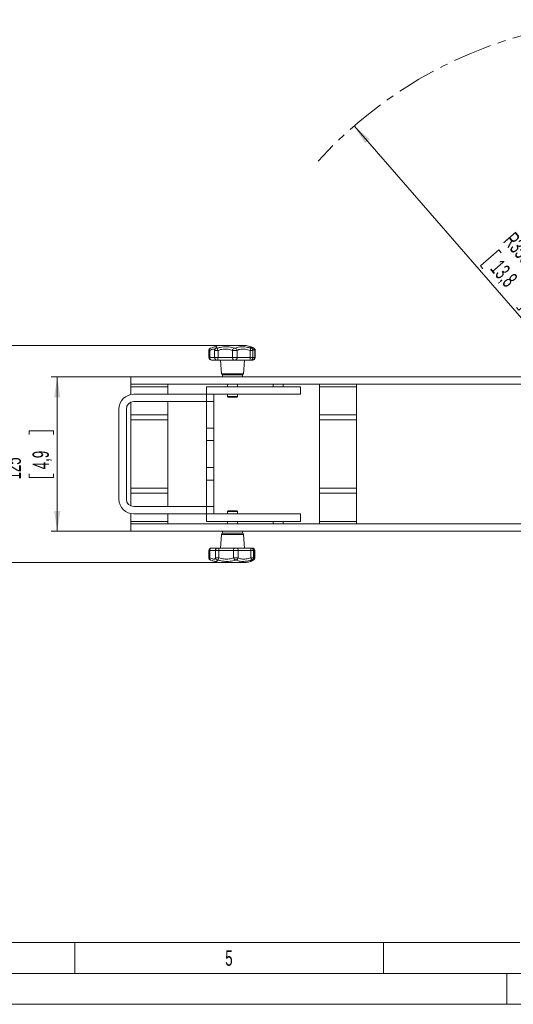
# Model space of a CAD drawing. Header units: millimetres. Extents: x 0 to 420, y 0 to 297.
# Tile 2 of 5: x 151 to 231, y 0 to 159. Entities that reach past the tile are written whole.
import ezdxf

# ---------------------------------------------------------------- set-up
doc = ezdxf.new("R2010")
doc.units = ezdxf.units.MM
doc.linetypes.add('CENTER', pattern=[10.16, 6.35, -1.27, 1.27, -1.27])
doc.styles.add('SLDTEXTSTYLE0', font='TXT', dxfattribs={"width": 0.638186})
doc.styles.add('SLDTEXTSTYLE1', font='TXT', dxfattribs={"width": 0.605})
doc.dimstyles.new('SLDDIMSTYLE0', dxfattribs={"dimtxt": 2.568319, "dimasz": 3.3, "dimexe": 0, "dimexo": 0.0625, "dimgap": 0.64208, "dimtad": 1, "dimdec": 0, "dimlfac": 5, "dimrnd": 1e-09, "dimzin": 12, "dimdsep": 46, "dimtxsty": 'SLDTEXTSTYLE1', "dimsah": 1, "dimcen": 0, "dimadec": 0, "dimazin": 3, "dimtfac": 1, "dimtdec": 1, "dimtofl": 0, "dimtmove": 0, "dimatfit": 3, "dimfxl": 1, "dimfrac": 2, "dimtolj": 1, "dimtzin": 12, "dimarcsym": 0})
doc.dimstyles.new('SLDDIMSTYLE1', dxfattribs={"dimtxt": 2.568319, "dimasz": 3.3, "dimexe": 0, "dimexo": 0.0625, "dimgap": 0.64208, "dimtad": 1, "dimdec": 1, "dimlfac": 5, "dimrnd": 1e-09, "dimzin": 12, "dimdsep": 46, "dimtxsty": 'SLDTEXTSTYLE1', "dimsah": 1, "dimcen": 0.09, "dimadec": 0, "dimazin": 3, "dimtfac": 1, "dimtdec": 1, "dimtofl": 0, "dimtmove": 0, "dimatfit": 3, "dimfxl": 1, "dimfrac": 2, "dimtolj": 1, "dimtzin": 12, "dimarcsym": 0})

# ---------------------------------------------------------------- blocks, each defined once
blk = doc.blocks.new('_D')
at = {"color": 7, "linetype": 'Continuous', "lineweight": 0}
for p, q in [((205.26, 142.26), (251.26, 89.42)), ((228.71, 122.18), (225.73, 119.59)), ((229.1, 121.74), (228.71, 122.18)), ((225.73, 119.59), (226.12, 119.15)), ((234.95, 115.01), (231.98, 112.42)), ((234.56, 115.46), (234.95, 115.01)), ((231.98, 112.42), (231.59, 112.87))]:
    blk.add_line(p, q, dxfattribs=at)
blk.add_solid([(205.26, 142.26), (207.05, 139.45), (207.81, 140.1)], dxfattribs=at)
at = {"color": 7, "linetype": 'Continuous', "lineweight": 0, "char_height": 2.646, "attachment_point": 1, "rotation": 311.0382, "style": 'SLDTEXTSTYLE1'}
for s, insert in [('R350', (231.31, 125.29, 0.02)), ('13,8', (229.18, 120.83, 0.02))]:
    blk.add_mtext(s, dxfattribs=dict(at, insert=insert))
blk = doc.blocks.new('_D_1')
at = {"color": 7, "linetype": 'Continuous', "lineweight": 0}
for p, q in [((183.36, 106.7), (142.94, 106.7)), ((143.94, 106.7), (143.94, 71.55)), ((139.41, 92.31), (139.41, 92.89)), ((139.41, 92.89), (143.35, 92.89)), ((143.35, 92.89), (143.35, 92.31)), ((139.41, 85.94), (139.41, 85.35)), ((139.41, 85.35), (143.35, 85.35)), ((143.35, 85.35), (143.35, 85.94)), ((183.36, 71.55), (142.94, 71.55))]:
    blk.add_line(p, q, dxfattribs=at)
for points in [[(143.94, 106.7), (143.44, 103.4), (144.44, 103.4)], [(143.94, 71.55), (144.44, 74.85), (143.44, 74.85)]]:
    blk.add_solid(points, dxfattribs=at)
at = {"color": 7, "linetype": 'Continuous', "lineweight": 0, "char_height": 2.646, "attachment_point": 1, "rotation": 90, "style": 'SLDTEXTSTYLE1'}
for s, insert in [('175,7', (135.41, 83.54, -2.96)), ('6,9', (139.94, 86.67, -2.96))]:
    blk.add_mtext(s, dxfattribs=dict(at, insert=insert))
blk = doc.blocks.new('_D_2')
at = {"color": 7, "linetype": 'Continuous', "lineweight": 0}
for p, q in [((169.06, 101.62), (156.16, 101.62)), ((157.16, 101.62), (157.16, 76.62)), ((152.63, 92.31), (152.63, 92.89)), ((152.63, 92.89), (156.57, 92.89)), ((156.57, 92.89), (156.57, 92.31)), ((152.63, 85.94), (152.63, 85.35)), ((152.63, 85.35), (156.57, 85.35)), ((156.57, 85.35), (156.57, 85.94)), ((169.06, 76.62), (156.16, 76.62))]:
    blk.add_line(p, q, dxfattribs=at)
for points in [[(157.16, 101.62), (156.66, 98.32), (157.66, 98.32)], [(157.16, 76.62), (157.66, 79.92), (156.66, 79.92)]]:
    blk.add_solid(points, dxfattribs=at)
at = {"color": 7, "linetype": 'Continuous', "lineweight": 0, "char_height": 2.646, "attachment_point": 1, "rotation": 90, "style": 'SLDTEXTSTYLE1'}
for s, insert in [('4,9', (153.16, 86.67, -2.96)), ('125', (148.63, 85.01, -2.96))]:
    blk.add_mtext(s, dxfattribs=dict(at, insert=insert))

msp = doc.modelspace()

# ---------------------------------------------------------------- linework, layer by layer
at = {"color": 7, "linetype": 'Continuous', "lineweight": 15}
for p, q in [((181.739, 105.902), (181.739, 104.741)), ((182.025, 106.289), (182.337, 106.407)), ((182.669, 105.912), (182.669, 104.741)), ((182.67, 105.912), (182.672, 105.915)), ((182.691, 106.038), (182.692, 106.045)), ((182.691, 106.043), (182.691, 106.043)), ((187.1, 106.696), (183.361, 106.696)), ((187.761, 106.696), (187.1, 106.696)), ((188.526, 106.489), (188.535, 106.487)), ((188.876, 104.741), (188.876, 105.907)), ((189.232, 104.741), (189.232, 105.904)), ((182.166, 104.341), (182.139, 104.341)), ((182.908, 104.341), (182.166, 104.341)), ((183.069, 104.341), (182.908, 104.341)), ((183.177, 104.341), (183.069, 104.341)), ((184.608, 104.341), (183.177, 104.341)), ((183.631, 104.341), (183.786, 102.127)), ((185.83, 104.341), (184.608, 104.341)), ((185.983, 104.341), (185.83, 104.341)), ((187.025, 104.341), (185.983, 104.341)), ((188.388, 104.341), (187.025, 104.341)), ((187.336, 102.127), (187.491, 104.341)), ((188.476, 104.341), (188.388, 104.341)), ((188.817, 104.341), (188.476, 104.341)), ((188.832, 104.341), (188.817, 104.341)), ((236.161, 101.621), (169.061, 101.621)), ((169.061, 101.621), (169.061, 100.421)), ((183.961, 101.941), (183.961, 101.621)), ((183.961, 101.941), (187.161, 101.941)), ((187.161, 101.621), (187.161, 101.941)), ((169.061, 100.421), (169.061, 100.024)), ((236.161, 100.421), (169.061, 100.421)), ((169.061, 100.024), (169.061, 98.769)), ((175.061, 100.421), (175.061, 100.024)), ((175.061, 100.024), (175.061, 98.821)), ((181.361, 98.821), (181.361, 100.021)), ((181.361, 100.021), (196.561, 100.021)), ((184.761, 100.421), (184.761, 100.021)), ((186.361, 100.021), (186.361, 100.421)), ((192.161, 100.421), (192.161, 100.021)), ((193.761, 100.021), (193.761, 100.421)), ((196.561, 98.821), (196.561, 100.021)), ((199.661, 100.421), (199.661, 100.024)), ((199.661, 100.024), (199.661, 95.464)), ((205.661, 100.421), (205.661, 100.024)), ((205.661, 100.024), (205.661, 95.464)), ((169.061, 97.512), (169.061, 95.464)), ((181.361, 98.821), (169.561, 98.821)), ((169.561, 97.621), (181.361, 97.621)), ((175.061, 97.621), (175.061, 95.464)), ((181.361, 98.821), (196.561, 98.821)), ((181.361, 98.821), (182.561, 98.821)), ((181.361, 97.621), (181.361, 98.821)), ((181.361, 97.621), (182.561, 97.621)), ((181.361, 93.321), (181.361, 97.621)), ((182.561, 97.621), (182.561, 98.821)), ((182.561, 93.321), (182.561, 97.621)), ((184.761, 98.821), (184.761, 98.441)), ((184.761, 98.441), (184.861, 98.341)), ((184.761, 98.441), (186.121, 98.441)), ((186.051, 98.341), (184.861, 98.341)), ((186.261, 98.341), (186.051, 98.341)), ((186.121, 98.441), (186.361, 98.441)), ((186.261, 98.341), (186.361, 98.441)), ((186.361, 98.441), (186.361, 98.821)), ((167.161, 96.421), (167.161, 81.821)), ((168.361, 81.821), (168.361, 96.421)), ((169.061, 95.464), (169.061, 94.661)), ((169.061, 94.661), (169.061, 83.582)), ((175.061, 95.464), (175.061, 94.661)), ((175.061, 94.661), (175.061, 83.582)), ((199.661, 95.464), (199.661, 94.661)), ((199.661, 94.661), (199.661, 83.582)), ((205.661, 95.464), (205.661, 94.661)), ((205.661, 94.661), (205.661, 83.582)), ((181.361, 93.321), (182.561, 93.321)), ((181.361, 91.321), (181.361, 93.321)), ((182.561, 91.321), (182.561, 93.321)), ((181.361, 91.321), (182.561, 91.321)), ((181.361, 86.921), (181.361, 91.321)), ((182.561, 86.921), (182.561, 91.321)), ((181.361, 86.921), (182.561, 86.921)), ((181.361, 84.921), (181.361, 86.921)), ((182.561, 84.921), (182.561, 86.921)), ((181.361, 84.921), (182.561, 84.921)), ((181.361, 80.621), (181.361, 84.921)), ((182.561, 80.621), (182.561, 84.921)), ((169.061, 83.582), (169.061, 82.779)), ((175.061, 83.582), (175.061, 82.779)), ((199.661, 83.582), (199.661, 82.779)), ((205.661, 83.582), (205.661, 82.779)), ((169.061, 82.779), (169.061, 80.731)), ((175.061, 82.779), (175.061, 80.621)), ((199.661, 82.779), (199.661, 78.218)), ((205.661, 82.779), (205.661, 78.218)), ((181.361, 80.621), (169.561, 80.621)), ((181.361, 80.621), (182.561, 80.621)), ((181.361, 79.421), (181.361, 80.621)), ((182.561, 79.421), (182.561, 80.621)), ((184.861, 79.901), (184.761, 79.801)), ((184.761, 79.801), (184.761, 79.421)), ((185.853, 79.801), (184.761, 79.801)), ((184.861, 79.901), (185.816, 79.901)), ((185.816, 79.901), (186.261, 79.901)), ((185.853, 79.801), (186.361, 79.801)), ((186.361, 79.801), (186.261, 79.901)), ((186.361, 79.421), (186.361, 79.801)), ((169.061, 79.474), (169.061, 78.218)), ((169.061, 78.218), (169.061, 77.821)), ((169.561, 79.421), (181.361, 79.421)), ((175.061, 79.421), (175.061, 78.218)), ((175.061, 78.218), (175.061, 77.821)), ((181.361, 79.421), (196.561, 79.421)), ((181.361, 78.221), (181.361, 79.421)), ((181.361, 79.421), (182.561, 79.421)), ((181.361, 78.221), (196.561, 78.221)), ((184.761, 78.221), (184.761, 77.821)), ((186.361, 77.821), (186.361, 78.221)), ((192.161, 78.221), (192.161, 77.821)), ((193.761, 77.821), (193.761, 78.221)), ((196.561, 78.221), (196.561, 79.421)), ((199.661, 78.218), (199.661, 77.821)), ((205.661, 78.218), (205.661, 77.821)), ((236.161, 77.821), (169.061, 77.821)), ((169.061, 77.821), (169.061, 76.621)), ((238.161, 76.621), (169.061, 76.621)), ((183.961, 76.621), (183.961, 76.301)), ((187.161, 76.301), (187.161, 76.621)), ((183.786, 76.115), (183.631, 73.901)), ((183.961, 76.301), (187.161, 76.301)), ((187.491, 73.901), (187.336, 76.115)), ((181.724, 73.501), (181.724, 72.341)), ((182.124, 73.901), (182.154, 73.901)), ((182.154, 73.901), (182.954, 73.901)), ((182.783, 73.501), (182.783, 72.329)), ((182.954, 73.901), (183.183, 73.901)), ((183.183, 73.901), (183.296, 73.901)), ((183.296, 73.901), (184.734, 73.901)), ((184.734, 73.901), (185.991, 73.901)), ((185.991, 73.901), (186.143, 73.901)), ((186.143, 73.901), (187.137, 73.901)), ((187.137, 73.901), (188.475, 73.901)), ((188.475, 73.901), (188.558, 73.901)), ((188.558, 73.901), (188.765, 73.901)), ((188.765, 73.901), (188.777, 73.901)), ((188.958, 72.336), (188.958, 73.501)), ((189.177, 72.339), (189.177, 73.501)), ((183.361, 71.546), (186.363, 71.546)), ((186.363, 71.546), (187.761, 71.546)), ((188.508, 71.749), (188.502, 71.747))]:
    msp.add_line(p, q, dxfattribs=at)
at = {"color": 8, "linetype": 'Continuous', "lineweight": 0}
for p, q in [((181.875, 105.915), (181.875, 104.741)), ((183.21, 105.915), (183.21, 104.741)), ((185.551, 104.741), (185.551, 105.915)), ((186.315, 105.915), (186.315, 104.741)), ((188.437, 104.741), (188.437, 105.915)), ((189.158, 104.741), (189.158, 105.915)), ((181.739, 104.741), (181.875, 104.741)), ((181.875, 104.741), (182.669, 104.741)), ((182.669, 104.741), (183.21, 104.741)), ((183.21, 104.741), (185.551, 104.741)), ((185.551, 104.741), (186.315, 104.741)), ((186.315, 104.741), (188.437, 104.741)), ((188.437, 104.741), (188.876, 104.741)), ((188.876, 104.741), (189.158, 104.741)), ((189.158, 104.741), (189.232, 104.741)), ((183.786, 102.127), (186.803, 102.127)), ((186.803, 102.127), (187.336, 102.127)), ((175.061, 100.024), (169.061, 100.024)), ((205.661, 100.024), (199.661, 100.024)), ((175.061, 95.464), (169.061, 95.464)), ((175.061, 94.661), (169.061, 94.661)), ((205.661, 95.464), (199.661, 95.464)), ((205.661, 94.661), (199.661, 94.661)), ((175.061, 83.582), (169.061, 83.582)), ((205.661, 83.582), (199.661, 83.582)), ((175.061, 82.779), (169.061, 82.779)), ((205.661, 82.779), (199.661, 82.779)), ((175.061, 78.218), (169.061, 78.218)), ((205.661, 78.218), (199.661, 78.218)), ((186.208, 76.115), (183.786, 76.115)), ((187.336, 76.115), (186.208, 76.115)), ((181.876, 73.501), (181.724, 73.501)), ((182.783, 73.501), (181.876, 73.501)), ((181.876, 73.501), (181.876, 72.328)), ((183.347, 73.501), (182.783, 73.501)), ((183.347, 73.501), (183.347, 72.328)), ((185.725, 73.501), (183.347, 73.501)), ((185.725, 72.328), (185.725, 73.501)), ((186.485, 73.501), (185.725, 73.501)), ((186.485, 73.501), (186.485, 72.328)), ((188.543, 73.501), (186.485, 73.501)), ((188.543, 72.328), (188.543, 73.501)), ((188.958, 73.501), (188.543, 73.501)), ((189.115, 73.501), (188.958, 73.501)), ((189.115, 72.328), (189.115, 73.501)), ((189.177, 73.501), (189.115, 73.501))]:
    msp.add_line(p, q, dxfattribs=at)
at = {"color": 133, "linetype": 'Continuous', "lineweight": 0}
for p, q in [((10, 10), (232.12, 10)), ((160, 10), (160, 5)), ((210, 10), (210, 5)), ((5, 5), (415, 5)), ((230, 0), (230, 5)), ((0, 0), (420, 0))]:
    msp.add_line(p, q, dxfattribs=at)
at = {"color": 7, "linetype": 'CENTER', "lineweight": 0}
msp.add_arc((251.261, 89.421), 70.056, 76.69566, 137.73437, dxfattribs=at)
at = {"color": 8, "linetype": 'Continuous', "lineweight": 0}
for centre, radius, start, end in [((182.167, 106.014), 0.309, 117.43944, 198.79263), ((183.049, 105.919), 0.378, 102.59388, 160.21155), ((181.087, 105.378), 2.189, 14.1886, 24.57739), ((186.034, 105.839), 0.489, 113.13566, 171.05322), ((185.859, 105.85), 0.461, 8.07694, 72.00895), ((187.245, 106.328), 1.261, 340.8931, 358.22685), ((188.511, 105.956), 0.343, 46.3591, 76.30736), ((188.827, 105.982), 0.337, 348.50595, 56.2725), ((182.231, 104.695), 0.359, 172.50023, 259.68802), ((181.944, 104.642), 1.269, 346.29926, 4.48792), ((185.903, 104.69), 0.356, 171.76796, 258.19531), ((185.946, 104.71), 0.371, 275.82064, 4.82664), ((187.582, 104.643), 0.86, 339.48415, 6.57459), ((188.785, 104.714), 0.374, 274.92625, 4.19855), ((182.228, 73.553), 0.356, 102.01102, 188.32545), ((182.525, 73.6), 0.827, 353.17248, 21.37741), ((186.075, 73.557), 0.354, 103.68771, 189.0542), ((186.112, 73.528), 0.374, 355.88019, 85.1817), ((187.901, 73.599), 0.649, 351.39768, 27.79802), ((188.738, 73.525), 0.378, 356.46921, 85.96822), ((182.166, 72.222), 0.309, 160.02345, 240.05698), ((183.165, 72.328), 0.382, 191.21081, 257.74009), ((181.941, 72.66), 1.444, 330.76064, 346.726), ((186.217, 72.407), 0.498, 189.08404, 245.35171), ((186.034, 72.39), 0.456, 287.06394, 352.21738), ((187.699, 72.016), 0.9, 356.0754, 20.29911), ((188.597, 72.275), 0.33, 283.98578, 309.84978), ((188.789, 72.264), 0.333, 304.02292, 11.16759)]:
    msp.add_arc(centre, radius, start, end, dxfattribs=at)
at = {"color": 7, "linetype": 'Continuous', "lineweight": 15}
for centre, radius, start, end in [((185.561, 96.941), 10, 102.70903, 108.94369), ((185.561, 96.941), 10, 72.74542, 77.29097), ((182.139, 104.741), 0.4, 180, 270), ((183.069, 104.741), 0.4, 180, 270), ((188.476, 104.741), 0.4, 270, 0), ((188.832, 104.741), 0.4, 270, 0), ((183.985, 102.141), 0.2, 184, 270), ((187.137, 102.141), 0.2, 270, 356), ((169.561, 96.421), 2.4, 90, 180), ((169.561, 96.421), 1.2, 90, 180), ((169.561, 81.821), 2.4, 180, 270), ((169.561, 81.821), 1.2, 180, 270), ((183.985, 76.101), 0.2, 90, 176), ((187.137, 76.101), 0.2, 4, 90), ((182.124, 73.501), 0.4, 90, 180), ((183.183, 73.501), 0.4, 90, 180), ((188.558, 73.501), 0.4, 0, 90), ((188.777, 73.501), 0.4, 0, 90), ((185.561, 81.301), 10, 250.22885, 257.29097), ((185.561, 81.301), 10, 282.70903, 287.1064)]:
    msp.add_arc(centre, radius, start, end, dxfattribs=at)
at = {"color": 8, "linetype": 'Continuous', "lineweight": 0}
for points, knots in [([(181.875, 105.915), (181.842, 105.912), (181.775, 105.906), (181.736, 105.902), (181.743, 105.902), (181.744, 105.902)], [0, 0, 0, 0, 0.4374688, 0.8839565, 1, 1, 1, 1]), ([(182.682, 105.999), (182.684, 106.009), (182.692, 106.058), (182.647, 106.105), (182.543, 106.133), (182.375, 106.109), (182.153, 106.04), (181.968, 105.957), (181.875, 105.915)], [0, 0, 0, 0, 0.0469104, 0.2387758, 0.4242663, 0.6159495, 0.8050059, 1, 1, 1, 1]), ([(182.337, 106.407), (182.337, 106.407), (182.445, 106.448), (182.608, 106.487), (182.812, 106.516), (182.937, 106.489), (182.997, 106.417), (182.976, 106.332), (182.966, 106.289)], [0, 0, 0, 0, 0.0004505, 0.204879, 0.400864, 0.6028531, 0.7986609, 1, 1, 1, 1]), ([(183.21, 105.915), (183.155, 105.912), (183.043, 105.906), (182.89, 105.901), (182.768, 105.901), (182.692, 105.904), (182.667, 105.909), (182.67, 105.912), (182.67, 105.912)], [0, 0, 0, 0, 0.1996017, 0.4033168, 0.6004567, 0.7911203, 0.9814004, 1, 1, 1, 1]), ([(182.966, 106.289), (182.966, 106.287), (182.965, 106.283), (182.97, 106.278), (182.986, 106.274), (183.012, 106.275), (183.044, 106.28), (183.067, 106.286), (183.078, 106.289)], [0, 0, 0, 0, 0.0773658, 0.2576328, 0.4355278, 0.6186112, 0.8094916, 1, 1, 1, 1]), ([(183.078, 106.289), (183.243, 106.331), (183.576, 106.418), (184.081, 106.49), (184.578, 106.515), (185.041, 106.489), (185.474, 106.417), (185.718, 106.332), (185.842, 106.289)], [0, 0, 0, 0, 0.1658967, 0.33648843, 0.50003276, 0.66858993, 0.83198631, 1, 1, 1, 1]), ([(185.551, 105.915), (185.449, 105.955), (185.244, 106.037), (184.881, 106.106), (184.484, 106.132), (184.067, 106.109), (183.634, 106.04), (183.353, 105.957), (183.21, 105.915)], [0, 0, 0, 0, 0.1635928, 0.3319699, 0.4947508, 0.6629655, 0.828878, 1, 1, 1, 1]), ([(186.315, 105.915), (186.28, 105.912), (186.209, 105.906), (186.058, 105.901), (185.895, 105.901), (185.737, 105.904), (185.622, 105.909), (185.567, 105.913), (185.551, 105.915)], [0, 0, 0, 0, 0.1879577, 0.3797897, 0.5654265, 0.7449676, 0.9241468, 1, 1, 1, 1]), ([(185.842, 106.289), (185.845, 106.287), (185.856, 106.283), (185.88, 106.278), (185.913, 106.274), (185.948, 106.275), (185.979, 106.28), (185.994, 106.286), (186.001, 106.289)], [0, 0, 0, 0, 0.0773737, 0.2576232, 0.4355182, 0.618589, 0.8094613, 1, 1, 1, 1]), ([(186.001, 106.289), (186.098, 106.331), (186.296, 106.418), (186.666, 106.49), (187.084, 106.515), (187.536, 106.489), (188.017, 106.417), (188.341, 106.332), (188.506, 106.289)], [0, 0, 0, 0, 0.1658957, 0.3364869, 0.500033, 0.6685888, 0.8319878, 1, 1, 1, 1]), ([(188.437, 105.915), (188.302, 105.955), (188.028, 106.037), (187.625, 106.106), (187.237, 106.132), (186.884, 106.109), (186.567, 106.04), (186.4, 105.957), (186.315, 105.915)], [0, 0, 0, 0, 0.1635931, 0.3319685, 0.4947498, 0.6629658, 0.8288777, 1, 1, 1, 1]), ([(188.592, 106.289), (188.549, 106.331), (188.461, 106.419), (188.42, 106.489), (188.436, 106.516), (188.5, 106.497), (188.526, 106.489)], [0, 0, 0, 0, 0.2681353, 0.5438597, 0.8081963, 1, 1, 1, 1]), ([(188.874, 105.907), (188.875, 105.907), (188.884, 105.904), (188.849, 105.902), (188.771, 105.901), (188.65, 105.904), (188.532, 105.909), (188.459, 105.913), (188.437, 105.915)], [0, 0, 0, 0, 0.0167519, 0.2490291, 0.4738097, 0.6911967, 0.9081593, 1, 1, 1, 1]), ([(188.506, 106.289), (188.51, 106.287), (188.525, 106.283), (188.55, 106.278), (188.575, 106.274), (188.592, 106.275), (188.6, 106.28), (188.595, 106.286), (188.592, 106.289)], [0, 0, 0, 0, 0.0773765, 0.2576434, 0.4355116, 0.6185901, 0.8094687, 1, 1, 1, 1]), ([(189.158, 105.915), (189.09, 105.956), (188.954, 106.038), (188.868, 106.078), (188.825, 106.098)], [0, 0, 0, 0, 0.4972988, 1, 1, 1, 1]), ([(189.226, 105.904), (189.228, 105.904), (189.234, 105.905), (189.204, 105.909), (189.168, 105.913), (189.158, 105.915)], [0, 0, 0, 0, 0.18854008, 0.75864757, 1, 1, 1, 1]), ([(181.726, 72.341), (181.725, 72.341), (181.717, 72.342), (181.75, 72.338), (181.809, 72.333), (181.86, 72.329), (181.876, 72.328)], [0, 0, 0, 0, 0.0496022, 0.4422533, 0.8341109, 1, 1, 1, 1]), ([(181.876, 72.328), (181.97, 72.288), (182.162, 72.206), (182.398, 72.137), (182.588, 72.11), (182.716, 72.135), (182.783, 72.193), (182.782, 72.26), (182.781, 72.286)], [0, 0, 0, 0, 0.1742463, 0.3535879, 0.5269697, 0.7061398, 0.8828554, 1, 1, 1, 1]), ([(183.084, 71.954), (183.086, 71.911), (183.091, 71.825), (183.007, 71.753), (182.855, 71.727), (182.633, 71.755), (182.404, 71.811), (182.236, 71.873), (182.18, 71.894)], [0, 0, 0, 0, 0.18115153, 0.3674305, 0.54601553, 0.73007244, 0.90849701, 1, 1, 1, 1]), ([(182.784, 72.328), (182.786, 72.331), (182.79, 72.337), (182.866, 72.341), (182.98, 72.342), (183.124, 72.339), (183.251, 72.333), (183.325, 72.329), (183.347, 72.328)], [0, 0, 0, 0, 0.1879552, 0.3797888, 0.5654304, 0.74497, 0.9241442, 1, 1, 1, 1]), ([(183.201, 71.954), (183.197, 71.956), (183.181, 71.96), (183.155, 71.965), (183.125, 71.969), (183.101, 71.968), (183.085, 71.963), (183.084, 71.957), (183.084, 71.954)], [0, 0, 0, 0, 0.0773877, 0.2576406, 0.4355357, 0.6186047, 0.8094702, 1, 1, 1, 1]), ([(186.009, 71.954), (185.882, 71.911), (185.624, 71.825), (185.178, 71.753), (184.698, 71.728), (184.203, 71.754), (183.695, 71.825), (183.367, 71.911), (183.201, 71.954)], [0, 0, 0, 0, 0.1658958, 0.3364866, 0.5000329, 0.66859, 0.8319867, 1, 1, 1, 1]), ([(183.347, 72.328), (183.483, 72.288), (183.759, 72.206), (184.185, 72.137), (184.61, 72.111), (185.014, 72.134), (185.397, 72.203), (185.614, 72.286), (185.725, 72.328)], [0, 0, 0, 0, 0.163593, 0.3319691, 0.4947506, 0.6629655, 0.8288775, 1, 1, 1, 1]), ([(185.725, 72.328), (185.77, 72.331), (185.86, 72.337), (186.025, 72.341), (186.189, 72.342), (186.335, 72.339), (186.432, 72.333), (186.473, 72.329), (186.485, 72.328)], [0, 0, 0, 0, 0.1879544, 0.3797891, 0.5654323, 0.7449678, 0.9241475, 1, 1, 1, 1]), ([(186.167, 71.954), (186.165, 71.956), (186.156, 71.96), (186.136, 71.965), (186.106, 71.969), (186.071, 71.968), (186.037, 71.963), (186.018, 71.957), (186.009, 71.954)], [0, 0, 0, 0, 0.077374, 0.2576392, 0.4355044, 0.6186081, 0.809483, 1, 1, 1, 1]), ([(188.597, 71.954), (188.436, 71.911), (188.109, 71.825), (187.637, 71.753), (187.191, 71.728), (186.794, 71.754), (186.441, 71.825), (186.26, 71.911), (186.167, 71.954)], [0, 0, 0, 0, 0.1658963, 0.3364875, 0.5000327, 0.6685895, 0.831987, 1, 1, 1, 1]), ([(186.485, 72.328), (186.561, 72.288), (186.714, 72.206), (187.009, 72.137), (187.348, 72.111), (187.723, 72.134), (188.127, 72.203), (188.403, 72.286), (188.543, 72.328)], [0, 0, 0, 0, 0.1635941, 0.3319691, 0.4947508, 0.6629669, 0.8288788, 1, 1, 1, 1]), ([(188.502, 71.747), (188.489, 71.742), (188.449, 71.727), (188.459, 71.755), (188.524, 71.825), (188.625, 71.911), (188.677, 71.954)], [0, 0, 0, 0, 0.1266472, 0.4210843, 0.7065106, 1, 1, 1, 1]), ([(188.543, 72.328), (188.596, 72.331), (188.704, 72.337), (188.836, 72.341), (188.922, 72.342), (188.961, 72.34), (188.955, 72.337), (188.953, 72.336)], [0, 0, 0, 0, 0.2353814, 0.475611, 0.7080921, 0.9329303, 1, 1, 1, 1]), ([(188.677, 71.954), (188.678, 71.956), (188.683, 71.96), (188.685, 71.965), (188.676, 71.969), (188.657, 71.968), (188.63, 71.963), (188.608, 71.957), (188.597, 71.954)], [0, 0, 0, 0, 0.07736769, 0.25762942, 0.43551816, 0.6185816, 0.80946813, 1, 1, 1, 1]), ([(188.932, 72.21), (188.933, 72.21), (188.976, 72.234), (189.046, 72.282), (189.115, 72.328)], [0, 0, 0, 0, 0.0218525, 1, 1, 1, 1]), ([(189.115, 72.328), (189.139, 72.331), (189.176, 72.336), (189.172, 72.338), (189.17, 72.339)], [0, 0, 0, 0, 0.6549118, 1, 1, 1, 1])]:
    msp.add_open_spline(points, degree=3, knots=knots, dxfattribs=at)
at = {"color": 7, "linetype": 'Continuous', "lineweight": 15}
for points, knots in [([(182.033, 106.292), (182.019, 106.287), (181.993, 106.276), (181.953, 106.257), (181.879, 106.212), (181.804, 106.132), (181.748, 106.016), (181.744, 105.939), (181.743, 105.902)], [0, 0, 0, 0, 0.0940631, 0.1924585, 0.2994411, 0.5754342, 0.7956513, 1, 1, 1, 1]), ([(182.696, 106.047), (182.692, 106.041), (182.671, 106), (182.672, 105.952), (182.673, 105.912)], [0, 0, 0, 0, 0.1492189, 1, 1, 1, 1]), ([(189.014, 106.261), (188.963, 106.29), (188.829, 106.362), (188.678, 106.437), (188.578, 106.471), (188.534, 106.485)], [0, 0, 0, 0, 0.2633039, 0.6827175, 1, 1, 1, 1]), ([(188.751, 106.201), (188.73, 106.221), (188.687, 106.262), (188.661, 106.294), (188.663, 106.29), (188.664, 106.29)], [0, 0, 0, 0, 0.4235381, 0.8624786, 1, 1, 1, 1]), ([(188.873, 105.907), (188.874, 105.913), (188.882, 105.958), (188.857, 106.039), (188.812, 106.131), (188.772, 106.184), (188.748, 106.203), (188.748, 106.204)], [0, 0, 0, 0, 0.0536447, 0.4125591, 0.7196889, 0.9960047, 1, 1, 1, 1]), ([(189.227, 105.903), (189.229, 105.913), (189.235, 105.962), (189.21, 106.042), (189.166, 106.13), (189.11, 106.194), (189.057, 106.238), (189.024, 106.257), (189.01, 106.265)], [0, 0, 0, 0, 0.0662396, 0.3231517, 0.5410824, 0.7241562, 0.8820423, 1, 1, 1, 1]), ([(181.725, 72.341), (181.727, 72.305), (181.732, 72.235), (181.772, 72.144), (181.822, 72.074), (181.874, 72.027), (181.918, 71.997), (181.951, 71.98), (181.974, 71.97), (181.998, 71.96), (182.024, 71.95), (182.04, 71.943)], [0, 0, 0, 0, 0.1905453, 0.367377, 0.5170476, 0.6394906, 0.7346, 0.7992959, 0.8394864, 0.8985949, 1, 1, 1, 1]), ([(182.787, 72.329), (182.785, 72.321), (182.781, 72.296), (182.789, 72.271), (182.795, 72.255)], [0, 0, 0, 0, 0.3393805, 1, 1, 1, 1]), ([(182.79, 72.255), (182.79, 72.255), (182.79, 72.253), (182.79, 72.265), (182.79, 72.276)], [0, 0, 0, 0, 0.1208002, 1, 1, 1, 1]), ([(188.509, 71.746), (188.531, 71.754), (188.597, 71.779), (188.703, 71.833), (188.835, 71.905), (188.941, 71.969), (188.975, 71.988)], [0, 0, 0, 0, 0.16125714, 0.48647936, 0.8393847, 1, 1, 1, 1]), ([(188.666, 71.896), (188.665, 71.895), (188.662, 71.892), (188.687, 71.916), (188.732, 71.957), (188.788, 72.003), (188.812, 72.023)], [0, 0, 0, 0, 0.0681505, 0.3393303, 0.710947, 1, 1, 1, 1]), ([(188.808, 72.022), (188.811, 72.024), (188.844, 72.046), (188.9, 72.12), (188.954, 72.226), (188.953, 72.306), (188.953, 72.336)], [0, 0, 0, 0, 0.03539509, 0.34407372, 0.75204275, 1, 1, 1, 1]), ([(188.97, 71.987), (188.985, 71.996), (189.023, 72.017), (189.091, 72.082), (189.152, 72.185), (189.183, 72.283), (189.175, 72.334), (189.175, 72.339)], [0, 0, 0, 0, 0.1256073, 0.3271476, 0.6440907, 0.961369, 1, 1, 1, 1])]:
    msp.add_open_spline(points, degree=3, knots=knots, dxfattribs=at)

# ---------------------------------------------------------------- texts
at = {"color": 254, "linetype": 'Continuous', "lineweight": 0, "insert": (184.982, 8.735), "char_height": 2.5, "attachment_point": 2, "style": 'SLDTEXTSTYLE0'}
msp.add_mtext('5', dxfattribs=at)

# ---------------------------------------------------------------- dimensions: what is measured, and where the dimension line sits
at = {"color": 7, "linetype": 'Continuous', "lineweight": 0}
dim = msp.add_radius_dim(center=(251.261, 89.421), mpoint=(205.265, 142.263), dimstyle='SLDDIMSTYLE0', dxfattribs=at)
dim.commit()
dim.dimension.update_dxf_attribs({"geometry": '_D', "text_midpoint": (228.263, 115.842), "dimtype": 164})
for base, p1, p2, picture, middle in [((143.942662, 71.54641), (183.360938, 106.696407), (183.360938, 71.54641), '_D_1', (143.942662, 89.121408)), ((157.161, 76.621), (169.061, 101.621), (169.061, 76.621), '_D_2', (157.161, 89.121))]:
    dim = msp.add_linear_dim(base=base, p1=p1, p2=p2, angle=90, dimstyle='SLDDIMSTYLE1', dxfattribs=at)
    dim.commit()
    dim.dimension.update_dxf_attribs({"geometry": picture, "text_midpoint": middle, "dimtype": 160})

doc.saveas('drawing.dxf')
